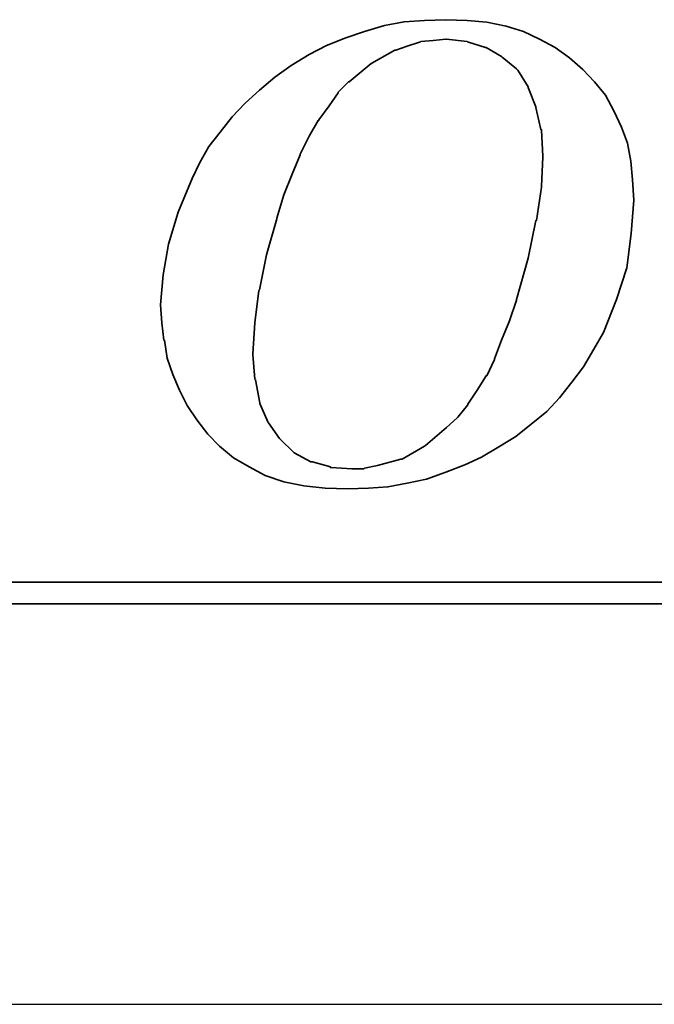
# Model space of a CAD drawing. Extents: x -176 to 363, y 100 to 494.
# Tile 33 of 48: x 268.95 to 273.13, y 170.5 to 176.98. Entities that reach past the tile are written whole.
import ezdxf

# ---------------------------------------------------------------- set-up
doc = ezdxf.new("R2010")
doc.units = 0
doc.header["$LTSCALE"] = 3
doc.header["$MEASUREMENT"] = 0
doc.layers.add('DIM', color=4, linetype='CONTINUOUS')
doc.layers.add('layer 1', color=7, linetype='CONTINUOUS')

# ---------------------------------------------------------------- blocks, each defined once
blk = doc.blocks.new('TBI MOTION logo(完整正式版)')
at = {"layer": 'layer 1', "color": 22, "lineweight": 35}
for points, knots in [([(-11.34375, -6.98375), (-11.34375, -6.98375), (-10.91375, -7.43875), (-10.91375, -7.43875), (-10.91375, -7.43875), (-10.91375, -7.43875), (-10.38625, -7.87125), (-10.38625, -7.87125), (-10.38625, -7.87125), (-10.38625, -7.87125), (-9.81125, -8.20375), (-9.81125, -8.20375), (-9.81125, -8.20375), (-9.81125, -8.20375), (-9.21125, -8.51875), (-9.21125, -8.51875), (-9.21125, -8.51875), (-9.21125, -8.51875), (-8.51625, -8.75875), (-8.51625, -8.75875), (-8.51625, -8.75875), (-8.51625, -8.75875), (-7.77125, -8.90375), (-7.77125, -8.90375), (-7.77125, -8.90375), (-7.77125, -8.90375), (-6.97875, -8.99875), (-6.97875, -8.99875), (-6.97875, -8.99875), (-6.97875, -8.99875), (-6.14125, -9.02375), (-6.14125, -9.02375), (-6.14125, -9.02375), (-6.14125, -9.02375), (-5.37125, -8.99875), (-5.37125, -8.99875), (-5.37125, -8.99875), (-5.37125, -8.99875), (-4.65375, -8.94875), (-4.65375, -8.94875), (-4.65375, -8.94875), (-4.65375, -8.94875), (-3.93375, -8.80625), (-3.93375, -8.80625), (-3.93375, -8.80625), (-3.93375, -8.80625), (-3.21375, -8.66375), (-3.21375, -8.66375), (-3.21375, -8.66375), (-3.21375, -8.66375), (-2.49375, -8.39875), (-2.49375, -8.39875), (-2.49375, -8.39875), (-2.49375, -8.39875), (-1.79875, -8.13375), (-1.79875, -8.13375), (-1.79875, -8.13375), (-1.79875, -8.13375), (-1.17375, -7.84375), (-1.17375, -7.84375), (-1.17375, -7.84375), (-1.17375, -7.84375), (-0.52375, -7.46375), (-0.52375, -7.46375), (-0.52375, -7.46375), (-0.52375, -7.46375), (0.10124, -7.07875), (0.10124, -7.07875), (0.10124, -7.07875), (0.10124, -7.07875), (0.67625, -6.62375), (0.67625, -6.62375), (0.67625, -6.62375), (0.67625, -6.62375), (1.24874, -6.14375), (1.24874, -6.14375), (1.24874, -6.14375), (1.24874, -6.14375), (1.72874, -5.64125), (1.72874, -5.64125), (1.72874, -5.64125), (1.72874, -5.64125), (2.18624, -5.06375), (2.18624, -5.06375), (2.18624, -5.06375), (2.18624, -5.06375), (2.61625, -4.48874), (2.61625, -4.48874), (2.61625, -4.48874), (2.61625, -4.48874), (3.00125, -3.83874), (3.00125, -3.83874), (3.00125, -3.83874), (3.00125, -3.83874), (3.36124, -3.21374), (3.36124, -3.21374), (3.36124, -3.21374), (3.36124, -3.21374), (3.84374, -1.99125), (3.84374, -1.99125), (3.84374, -1.99125), (3.84374, -1.99125), (4.22625, -0.81875), (4.22625, -0.81875), (4.22625, -0.81875), (4.22625, -0.81875), (4.39125, 0.45624), (4.39125, 0.45624), (4.39125, 0.45624), (4.39125, 0.45624), (4.48874, 1.70124), (4.48874, 1.70124), (4.48874, 1.70124), (4.48874, 1.70124), (4.43874, 2.44625), (4.43874, 2.44625), (4.43874, 2.44625), (4.43874, 2.44625), (4.36874, 3.14125), (4.36874, 3.14125), (4.36874, 3.14125), (4.36874, 3.14125), (4.25125, 3.81125), (4.25125, 3.81125), (4.25125, 3.81125), (4.25125, 3.81125), (4.03124, 4.41125), (4.03124, 4.41125), (4.03124, 4.41125), (4.03124, 4.41125), (3.74374, 5.01125), (3.74374, 5.01125), (3.74374, 5.01125), (3.74374, 5.01125), (3.43124, 5.58875), (3.43124, 5.58875), (3.43124, 5.58875), (3.43124, 5.58875), (3.02625, 6.09125), (3.02625, 6.09125), (3.02625, 6.09125), (3.02625, 6.09125), (2.59374, 6.54875), (2.59374, 6.54875), (2.59374, 6.54875), (2.59374, 6.54875), (2.09124, 6.98125), (2.09124, 6.98125), (2.09124, 6.98125), (2.09124, 6.98125), (1.56124, 7.36625), (1.56124, 7.36625), (1.56124, 7.36625), (1.56124, 7.36625), (0.98624, 7.67625), (0.98624, 7.67625), (0.98624, 7.67625), (0.98624, 7.67625), (0.38624, 7.96375), (0.38624, 7.96375), (0.38624, 7.96375), (0.38624, 7.96375), (-0.25875, 8.15625), (-0.25875, 8.15625), (-0.25875, 8.15625), (-0.25875, 8.15625), (-0.98125, 8.30125), (-0.98125, 8.30125), (-0.98125, 8.30125), (-0.98125, 8.30125), (-1.70124, 8.37125), (-1.70124, 8.37125), (-1.70124, 8.37125), (-1.70124, 8.37125), (-2.49375, 8.39624), (-2.49375, 8.39624), (-2.49375, 8.39624), (-2.49375, 8.39624), (-3.28625, 8.37125), (-3.28625, 8.37125), (-3.28625, 8.37125), (-3.28625, 8.37125), (-4.05125, 8.32125), (-4.05125, 8.32125), (-4.05125, 8.32125), (-4.05125, 8.32125), (-4.77375, 8.18125), (-4.77375, 8.18125), (-4.77375, 8.18125), (-4.77375, 8.18125), (-5.51625, 7.96375), (-5.51625, 7.96375), (-5.51625, 7.96375), (-5.51625, 7.96375), (-6.21125, 7.72625), (-6.21125, 7.72625), (-6.21125, 7.72625), (-6.21125, 7.72625), (-6.92875, 7.43625), (-6.92875, 7.43625), (-6.92875, 7.43625), (-6.92875, 7.43625), (-7.57875, 7.10125), (-7.57875, 7.10125), (-7.57875, 7.10125), (-7.57875, 7.10125), (-8.24875, 6.69125), (-8.24875, 6.69125), (-8.24875, 6.69125), (-8.24875, 6.69125), (-8.84875, 6.26125), (-8.84875, 6.26125), (-8.84875, 6.26125), (-8.84875, 6.26125), (-9.42625, 5.78125), (-9.42625, 5.78125), (-9.42625, 5.78125), (-9.42625, 5.78125), (-9.95375, 5.30125), (-9.95375, 5.30125), (-9.95375, 5.30125), (-9.95375, 5.30125), (-10.43375, 4.79624), (-10.43375, 4.79624), (-10.43375, 4.79624), (-10.43375, 4.79624), (-10.88875, 4.22125), (-10.88875, 4.22125), (-10.88875, 4.22125), (-10.88875, 4.22125), (-11.29875, 3.69375), (-11.29875, 3.69375), (-11.29875, 3.69375), (-11.29875, 3.69375), (-11.63375, 3.09125), (-11.63375, 3.09125), (-11.63375, 3.09125), (-11.63375, 3.09125), (-11.91875, 2.49625), (-11.91875, 2.49625), (-11.91875, 2.49625), (-11.91875, 2.49625), (-12.44875, 1.24625), (-12.44875, 1.24625), (-12.44875, 1.24625), (-12.44875, 1.24625), (-12.80875, 0.06874), (-12.80875, 0.06874), (-12.80875, 0.06874), (-12.80875, 0.06874), (-12.99875, -1.07875), (-12.99875, -1.07875), (-12.99875, -1.07875), (-12.99875, -1.07875), (-13.09375, -2.18375), (-13.09375, -2.18375), (-13.09375, -2.18375), (-13.09375, -2.18375), (-13.04875, -2.85375), (-13.04875, -2.85375), (-13.04875, -2.85375), (-13.04875, -2.85375), (-12.97375, -3.50375), (-12.97375, -3.50375), (-12.97375, -3.50375), (-12.97375, -3.50375), (-12.95375, -3.50375), (-12.95375, -3.50375), (-12.95375, -3.50375), (-12.95375, -3.50375), (-12.85375, -4.17375), (-12.85375, -4.17375), (-12.85375, -4.17375), (-12.85375, -4.17375), (-12.63875, -4.77624), (-12.63875, -4.77624), (-12.63875, -4.77624), (-12.63875, -4.77624), (-12.39875, -5.35125), (-12.39875, -5.35125), (-12.39875, -5.35125), (-12.39875, -5.35125), (-12.11375, -5.92875), (-12.11375, -5.92875), (-12.11375, -5.92875), (-12.11375, -5.92875), (-11.75375, -6.45375), (-11.75375, -6.45375), (-11.75375, -6.45375), (-11.75375, -6.45375), (-11.34375, -6.98375), (-11.34375, -6.98375)], [0, 0, 0, 0, 0.01369863, 0.01369863, 0.01369863, 0.01369863, 0.02739726, 0.02739726, 0.02739726, 0.02739726, 0.04109589, 0.04109589, 0.04109589, 0.04109589, 0.05479452, 0.05479452, 0.05479452, 0.05479452, 0.06849315, 0.06849315, 0.06849315, 0.06849315, 0.08219178, 0.08219178, 0.08219178, 0.08219178, 0.09589041, 0.09589041, 0.09589041, 0.09589041, 0.10958904, 0.10958904, 0.10958904, 0.10958904, 0.12328767, 0.12328767, 0.12328767, 0.12328767, 0.1369863, 0.1369863, 0.1369863, 0.1369863, 0.15068493, 0.15068493, 0.15068493, 0.15068493, 0.16438356, 0.16438356, 0.16438356, 0.16438356, 0.17808219, 0.17808219, 0.17808219, 0.17808219, 0.19178082, 0.19178082, 0.19178082, 0.19178082, 0.20547945, 0.20547945, 0.20547945, 0.20547945, 0.21917808, 0.21917808, 0.21917808, 0.21917808, 0.23287671, 0.23287671, 0.23287671, 0.23287671, 0.24657534, 0.24657534, 0.24657534, 0.24657534, 0.26027397, 0.26027397, 0.26027397, 0.26027397, 0.2739726, 0.2739726, 0.2739726, 0.2739726, 0.28767123, 0.28767123, 0.28767123, 0.28767123, 0.30136986, 0.30136986, 0.30136986, 0.30136986, 0.31506849, 0.31506849, 0.31506849, 0.31506849, 0.32876712, 0.32876712, 0.32876712, 0.32876712, 0.34246575, 0.34246575, 0.34246575, 0.34246575, 0.35616438, 0.35616438, 0.35616438, 0.35616438, 0.36986301, 0.36986301, 0.36986301, 0.36986301, 0.38356164, 0.38356164, 0.38356164, 0.38356164, 0.39726027, 0.39726027, 0.39726027, 0.39726027, 0.4109589, 0.4109589, 0.4109589, 0.4109589, 0.42465753, 0.42465753, 0.42465753, 0.42465753, 0.43835616, 0.43835616, 0.43835616, 0.43835616, 0.45205479, 0.45205479, 0.45205479, 0.45205479, 0.46575342, 0.46575342, 0.46575342, 0.46575342, 0.47945205, 0.47945205, 0.47945205, 0.47945205, 0.49315068, 0.49315068, 0.49315068, 0.49315068, 0.50684932, 0.50684932, 0.50684932, 0.50684932, 0.52054795, 0.52054795, 0.52054795, 0.52054795, 0.53424658, 0.53424658, 0.53424658, 0.53424658, 0.54794521, 0.54794521, 0.54794521, 0.54794521, 0.56164384, 0.56164384, 0.56164384, 0.56164384, 0.57534247, 0.57534247, 0.57534247, 0.57534247, 0.5890411, 0.5890411, 0.5890411, 0.5890411, 0.60273973, 0.60273973, 0.60273973, 0.60273973, 0.61643836, 0.61643836, 0.61643836, 0.61643836, 0.63013699, 0.63013699, 0.63013699, 0.63013699, 0.64383562, 0.64383562, 0.64383562, 0.64383562, 0.65753425, 0.65753425, 0.65753425, 0.65753425, 0.67123288, 0.67123288, 0.67123288, 0.67123288, 0.68493151, 0.68493151, 0.68493151, 0.68493151, 0.69863014, 0.69863014, 0.69863014, 0.69863014, 0.71232877, 0.71232877, 0.71232877, 0.71232877, 0.7260274, 0.7260274, 0.7260274, 0.7260274, 0.73972603, 0.73972603, 0.73972603, 0.73972603, 0.75342466, 0.75342466, 0.75342466, 0.75342466, 0.76712329, 0.76712329, 0.76712329, 0.76712329, 0.78082192, 0.78082192, 0.78082192, 0.78082192, 0.79452055, 0.79452055, 0.79452055, 0.79452055, 0.80821918, 0.80821918, 0.80821918, 0.80821918, 0.82191781, 0.82191781, 0.82191781, 0.82191781, 0.83561644, 0.83561644, 0.83561644, 0.83561644, 0.84931507, 0.84931507, 0.84931507, 0.84931507, 0.8630137, 0.8630137, 0.8630137, 0.8630137, 0.87671233, 0.87671233, 0.87671233, 0.87671233, 0.89041096, 0.89041096, 0.89041096, 0.89041096, 0.90410959, 0.90410959, 0.90410959, 0.90410959, 0.91780822, 0.91780822, 0.91780822, 0.91780822, 0.93150685, 0.93150685, 0.93150685, 0.93150685, 0.94520548, 0.94520548, 0.94520548, 0.94520548, 0.95890411, 0.95890411, 0.95890411, 0.95890411, 0.97260274, 0.97260274, 0.97260274, 0.97260274, 0.98630137, 0.98630137, 0.98630137, 0.98630137, 1, 1, 1, 1]), ([(-8.77875, 1.03124), (-8.77875, 1.03124), (-8.51625, 1.89625), (-8.51625, 1.89625), (-8.51625, 1.89625), (-8.51625, 1.89625), (-8.20375, 2.66375), (-8.20375, 2.66375), (-8.20375, 2.66375), (-8.20375, 2.66375), (-7.91625, 3.38125), (-7.91625, 3.38125), (-7.91625, 3.38125), (-7.91625, 3.38125), (-7.91625, 3.40624), (-7.91625, 3.40624), (-7.91625, 3.40624), (-7.91625, 3.40624), (-7.57875, 4.07624), (-7.57875, 4.07624), (-7.57875, 4.07624), (-7.57875, 4.07624), (-7.24375, 4.65125), (-7.24375, 4.65125), (-7.24375, 4.65125), (-7.24375, 4.65125), (-7.21875, 4.65125), (-7.21875, 4.65125), (-7.21875, 4.65125), (-7.21875, 4.65125), (-7.21875, 4.67624), (-7.21875, 4.67624), (-7.21875, 4.67624), (-7.21875, 4.67624), (-6.83625, 5.20375), (-6.83625, 5.20375), (-6.83625, 5.20375), (-6.83625, 5.20375), (-6.49875, 5.68625), (-6.49875, 5.68625), (-6.49875, 5.68625), (-6.49875, 5.68625), (-6.49875, 5.70625), (-6.49875, 5.70625), (-6.49875, 5.70625), (-6.49875, 5.70625), (-6.11625, 6.09125), (-6.11625, 6.09125), (-6.11625, 6.09125), (-6.11625, 6.09125), (-6.09125, 6.09125), (-6.09125, 6.09125), (-6.09125, 6.09125), (-6.09125, 6.09125), (-5.27375, 6.76625), (-5.27375, 6.76625), (-5.27375, 6.76625), (-5.27375, 6.76625), (-5.24875, 6.76625), (-5.24875, 6.76625), (-5.24875, 6.76625), (-5.24875, 6.76625), (-5.24875, 6.78625), (-5.24875, 6.78625), (-5.24875, 6.78625), (-5.24875, 6.78625), (-4.38875, 7.26624), (-4.38875, 7.26624), (-4.38875, 7.26624), (-4.38875, 7.26624), (-4.36125, 7.26624), (-4.36125, 7.26624), (-4.36125, 7.26624), (-4.36125, 7.26624), (-3.93375, 7.41125), (-3.93375, 7.41125), (-3.93375, 7.41125), (-3.93375, 7.41125), (-3.47375, 7.55625), (-3.47375, 7.55625), (-3.47375, 7.55625), (-3.47375, 7.55625), (-3.45375, 7.55625), (-3.45375, 7.55625), (-3.45375, 7.55625), (-3.45375, 7.55625), (-3.42875, 7.58124), (-3.42875, 7.58124), (-3.42875, 7.58124), (-3.42875, 7.58124), (-2.97375, 7.62625), (-2.97375, 7.62625), (-2.97375, 7.62625), (-2.97375, 7.62625), (-2.49375, 7.67625), (-2.49375, 7.67625), (-2.49375, 7.67625), (-2.49375, 7.67625), (-2.46875, 7.67625), (-2.46875, 7.67625), (-2.46875, 7.67625), (-2.46875, 7.67625), (-1.70124, 7.58124), (-1.70124, 7.58124), (-1.70124, 7.58124), (-1.70124, 7.58124), (-1.67875, 7.55625), (-1.67875, 7.55625), (-1.67875, 7.55625), (-1.67875, 7.55625), (-1.65375, 7.55625), (-1.65375, 7.55625), (-1.65375, 7.55625), (-1.65375, 7.55625), (-1.03125, 7.36625), (-1.03125, 7.36625), (-1.03125, 7.36625), (-1.03125, 7.36625), (-1.00625, 7.36625), (-1.00625, 7.36625), (-1.00625, 7.36625), (-1.00625, 7.36625), (-0.43124, 7.02624), (-0.43124, 7.02624), (-0.43124, 7.02624), (-0.43124, 7.02624), (-0.40625, 7.00624), (-0.40625, 7.00624), (-0.40625, 7.00624), (-0.40625, 7.00624), (0.12124, 6.57124), (0.12124, 6.57124), (0.12124, 6.57124), (0.12124, 6.57124), (0.14624, 6.54875), (0.14624, 6.54875), (0.14624, 6.54875), (0.14624, 6.54875), (0.17124, 6.52375), (0.17124, 6.52375), (0.17124, 6.52375), (0.17124, 6.52375), (0.55625, 5.89875), (0.55625, 5.89875), (0.55625, 5.89875), (0.55625, 5.89875), (0.55625, 5.87625), (0.55625, 5.87625), (0.55625, 5.87625), (0.55625, 5.87625), (0.84124, 5.15625), (0.84124, 5.15625), (0.84124, 5.15625), (0.84124, 5.15625), (0.84124, 5.13125), (0.84124, 5.13125), (0.84124, 5.13125), (0.84124, 5.13125), (1.03624, 4.31875), (1.03624, 4.31875), (1.03624, 4.31875), (1.03624, 4.31875), (1.05624, 4.31875), (1.05624, 4.31875), (1.05624, 4.31875), (1.05624, 4.31875), (1.05624, 4.29125), (1.05624, 4.29125), (1.05624, 4.29125), (1.05624, 4.29125), (1.10625, 3.33125), (1.10625, 3.33125), (1.10625, 3.33125), (1.10625, 3.33125), (1.10625, 3.30875), (1.10625, 3.30875), (1.10625, 3.30875), (1.10625, 3.30875), (1.05624, 2.20624), (1.05624, 2.20624), (1.05624, 2.20624), (1.05624, 2.20624), (1.05624, 2.18124), (1.05624, 2.18124), (1.05624, 2.18124), (1.05624, 2.18124), (0.86624, 0.93624), (0.86624, 0.93624), (0.86624, 0.93624), (0.86624, 0.93624), (0.84124, 0.93624), (0.84124, 0.93624), (0.84124, 0.93624), (0.84124, 0.93624), (0.55625, -0.45874), (0.55625, -0.45874), (0.55625, -0.45874), (0.55625, -0.45874), (0.12124, -1.99125), (0.12124, -1.99125), (0.12124, -1.99125), (0.12124, -1.99125), (0.12124, -2.01874), (0.12124, -2.01874), (0.12124, -2.01874), (0.12124, -2.01874), (-0.13874, -2.78375), (-0.13874, -2.78375), (-0.13874, -2.78375), (-0.13874, -2.78375), (-0.43124, -3.50375), (-0.43124, -3.50375), (-0.43124, -3.50375), (-0.43124, -3.50375), (-0.69375, -4.19875), (-0.69375, -4.19875), (-0.69375, -4.19875), (-0.69375, -4.19875), (-0.69375, -4.22375), (-0.69375, -4.22375), (-0.69375, -4.22375), (-0.69375, -4.22375), (-0.98125, -4.82374), (-0.98125, -4.82374), (-0.98125, -4.82374), (-0.98125, -4.82374), (-1.00625, -4.82374), (-1.00625, -4.82374), (-1.00625, -4.82374), (-1.00625, -4.82374), (-1.33875, -5.35125), (-1.33875, -5.35125), (-1.33875, -5.35125), (-1.33875, -5.35125), (-1.67875, -5.87875), (-1.67875, -5.87875), (-1.67875, -5.87875), (-1.67875, -5.87875), (-1.67875, -5.90375), (-1.67875, -5.90375), (-1.67875, -5.90375), (-1.67875, -5.90375), (-2.05875, -6.35875), (-2.05875, -6.35875), (-2.05875, -6.35875), (-2.05875, -6.35875), (-2.08375, -6.38375), (-2.08375, -6.38375), (-2.08375, -6.38375), (-2.08375, -6.38375), (-2.46875, -6.74375), (-2.46875, -6.74375), (-2.46875, -6.74375), (-2.46875, -6.74375), (-3.25875, -7.41625), (-3.25875, -7.41625), (-3.25875, -7.41625), (-3.25875, -7.41625), (-3.28625, -7.43875), (-3.28625, -7.43875), (-3.28625, -7.43875), (-3.28625, -7.43875), (-4.12375, -7.91875), (-4.12375, -7.91875), (-4.12375, -7.91875), (-4.12375, -7.91875), (-4.14875, -7.91875), (-4.14875, -7.91875), (-4.14875, -7.91875), (-4.14875, -7.91875), (-4.17125, -7.91875), (-4.17125, -7.91875), (-4.17125, -7.91875), (-4.17125, -7.91875), (-5.03375, -8.15875), (-5.03375, -8.15875), (-5.03375, -8.15875), (-5.03375, -8.15875), (-5.51625, -8.25625), (-5.51625, -8.25625), (-5.51625, -8.25625), (-5.51625, -8.25625), (-5.54125, -8.27875), (-5.54125, -8.27875), (-5.54125, -8.27875), (-5.54125, -8.27875), (-5.56375, -8.27875), (-5.56375, -8.27875), (-5.56375, -8.27875), (-5.56375, -8.27875), (-5.99625, -8.27875), (-5.99625, -8.27875), (-5.99625, -8.27875), (-5.99625, -8.27875), (-6.76375, -8.23125), (-6.76375, -8.23125), (-6.76375, -8.23125), (-6.76375, -8.23125), (-6.78875, -8.23125), (-6.78875, -8.23125), (-6.78875, -8.23125), (-6.78875, -8.23125), (-6.78875, -8.20375), (-6.78875, -8.20375), (-6.78875, -8.20375), (-6.78875, -8.20375), (-7.45875, -8.01375), (-7.45875, -8.01375), (-7.45875, -8.01375), (-7.45875, -8.01375), (-7.48375, -8.01375), (-7.48375, -8.01375), (-7.48375, -8.01375), (-7.48375, -8.01375), (-7.50875, -8.01375), (-7.50875, -8.01375), (-7.50875, -8.01375), (-7.50875, -8.01375), (-8.13125, -7.67875), (-8.13125, -7.67875), (-8.13125, -7.67875), (-8.13125, -7.67875), (-8.15625, -7.65375), (-8.15625, -7.65375), (-8.15625, -7.65375), (-8.15625, -7.65375), (-8.65875, -7.17375), (-8.65875, -7.17375), (-8.65875, -7.17375), (-8.65875, -7.17375), (-8.68375, -7.14875), (-8.68375, -7.14875), (-8.68375, -7.14875), (-8.68375, -7.14875), (-9.08875, -6.57375), (-9.08875, -6.57375), (-9.08875, -6.57375), (-9.08875, -6.57375), (-9.11375, -6.54875), (-9.11375, -6.54875), (-9.11375, -6.54875), (-9.11375, -6.54875), (-9.11375, -6.52875), (-9.11375, -6.52875), (-9.11375, -6.52875), (-9.11375, -6.52875), (-9.40375, -5.85375), (-9.40375, -5.85375), (-9.40375, -5.85375), (-9.40375, -5.85375), (-9.40375, -5.82875), (-9.40375, -5.82875), (-9.40375, -5.82875), (-9.40375, -5.82875), (-9.56875, -4.96875), (-9.56875, -4.96875), (-9.56875, -4.96875), (-9.56875, -4.96875), (-9.59375, -4.94375), (-9.59375, -4.94375), (-9.59375, -4.94375), (-9.59375, -4.94375), (-9.66375, -4.03375), (-9.66375, -4.03375), (-9.66375, -4.03375), (-9.66375, -4.03375), (-9.66375, -4.00875), (-9.66375, -4.00875), (-9.66375, -4.00875), (-9.66375, -4.00875), (-9.59375, -2.85375), (-9.59375, -2.85375), (-9.59375, -2.85375), (-9.59375, -2.85375), (-9.45125, -1.65875), (-9.45125, -1.65875), (-9.45125, -1.65875), (-9.45125, -1.65875), (-9.42625, -1.63375), (-9.42625, -1.63375), (-9.42625, -1.63375), (-9.42625, -1.63375), (-9.16125, -0.33875), (-9.16125, -0.33875), (-9.16125, -0.33875), (-9.16125, -0.33875), (-8.77875, 1.00624), (-8.77875, 1.00624), (-8.77875, 1.00624), (-8.77875, 1.00624), (-8.77875, 1.03124), (-8.77875, 1.03124)], [0, 0, 0, 0, 0.01020408, 0.01020408, 0.01020408, 0.01020408, 0.02040816, 0.02040816, 0.02040816, 0.02040816, 0.03061224, 0.03061224, 0.03061224, 0.03061224, 0.04081633, 0.04081633, 0.04081633, 0.04081633, 0.05102041, 0.05102041, 0.05102041, 0.05102041, 0.06122449, 0.06122449, 0.06122449, 0.06122449, 0.07142857, 0.07142857, 0.07142857, 0.07142857, 0.08163265, 0.08163265, 0.08163265, 0.08163265, 0.09183673, 0.09183673, 0.09183673, 0.09183673, 0.10204082, 0.10204082, 0.10204082, 0.10204082, 0.1122449, 0.1122449, 0.1122449, 0.1122449, 0.12244898, 0.12244898, 0.12244898, 0.12244898, 0.13265306, 0.13265306, 0.13265306, 0.13265306, 0.14285714, 0.14285714, 0.14285714, 0.14285714, 0.15306122, 0.15306122, 0.15306122, 0.15306122, 0.16326531, 0.16326531, 0.16326531, 0.16326531, 0.17346939, 0.17346939, 0.17346939, 0.17346939, 0.18367347, 0.18367347, 0.18367347, 0.18367347, 0.19387755, 0.19387755, 0.19387755, 0.19387755, 0.20408163, 0.20408163, 0.20408163, 0.20408163, 0.21428571, 0.21428571, 0.21428571, 0.21428571, 0.2244898, 0.2244898, 0.2244898, 0.2244898, 0.23469388, 0.23469388, 0.23469388, 0.23469388, 0.24489796, 0.24489796, 0.24489796, 0.24489796, 0.25510204, 0.25510204, 0.25510204, 0.25510204, 0.26530612, 0.26530612, 0.26530612, 0.26530612, 0.2755102, 0.2755102, 0.2755102, 0.2755102, 0.28571429, 0.28571429, 0.28571429, 0.28571429, 0.29591837, 0.29591837, 0.29591837, 0.29591837, 0.30612245, 0.30612245, 0.30612245, 0.30612245, 0.31632653, 0.31632653, 0.31632653, 0.31632653, 0.32653061, 0.32653061, 0.32653061, 0.32653061, 0.33673469, 0.33673469, 0.33673469, 0.33673469, 0.34693878, 0.34693878, 0.34693878, 0.34693878, 0.35714286, 0.35714286, 0.35714286, 0.35714286, 0.36734694, 0.36734694, 0.36734694, 0.36734694, 0.37755102, 0.37755102, 0.37755102, 0.37755102, 0.3877551, 0.3877551, 0.3877551, 0.3877551, 0.39795918, 0.39795918, 0.39795918, 0.39795918, 0.40816327, 0.40816327, 0.40816327, 0.40816327, 0.41836735, 0.41836735, 0.41836735, 0.41836735, 0.42857143, 0.42857143, 0.42857143, 0.42857143, 0.43877551, 0.43877551, 0.43877551, 0.43877551, 0.44897959, 0.44897959, 0.44897959, 0.44897959, 0.45918367, 0.45918367, 0.45918367, 0.45918367, 0.46938776, 0.46938776, 0.46938776, 0.46938776, 0.47959184, 0.47959184, 0.47959184, 0.47959184, 0.48979592, 0.48979592, 0.48979592, 0.48979592, 0.5, 0.5, 0.5, 0.5, 0.51020408, 0.51020408, 0.51020408, 0.51020408, 0.52040816, 0.52040816, 0.52040816, 0.52040816, 0.53061224, 0.53061224, 0.53061224, 0.53061224, 0.54081633, 0.54081633, 0.54081633, 0.54081633, 0.55102041, 0.55102041, 0.55102041, 0.55102041, 0.56122449, 0.56122449, 0.56122449, 0.56122449, 0.57142857, 0.57142857, 0.57142857, 0.57142857, 0.58163265, 0.58163265, 0.58163265, 0.58163265, 0.59183673, 0.59183673, 0.59183673, 0.59183673, 0.60204082, 0.60204082, 0.60204082, 0.60204082, 0.6122449, 0.6122449, 0.6122449, 0.6122449, 0.62244898, 0.62244898, 0.62244898, 0.62244898, 0.63265306, 0.63265306, 0.63265306, 0.63265306, 0.64285714, 0.64285714, 0.64285714, 0.64285714, 0.65306122, 0.65306122, 0.65306122, 0.65306122, 0.66326531, 0.66326531, 0.66326531, 0.66326531, 0.67346939, 0.67346939, 0.67346939, 0.67346939, 0.68367347, 0.68367347, 0.68367347, 0.68367347, 0.69387755, 0.69387755, 0.69387755, 0.69387755, 0.70408163, 0.70408163, 0.70408163, 0.70408163, 0.71428571, 0.71428571, 0.71428571, 0.71428571, 0.7244898, 0.7244898, 0.7244898, 0.7244898, 0.73469388, 0.73469388, 0.73469388, 0.73469388, 0.74489796, 0.74489796, 0.74489796, 0.74489796, 0.75510204, 0.75510204, 0.75510204, 0.75510204, 0.76530612, 0.76530612, 0.76530612, 0.76530612, 0.7755102, 0.7755102, 0.7755102, 0.7755102, 0.78571429, 0.78571429, 0.78571429, 0.78571429, 0.79591837, 0.79591837, 0.79591837, 0.79591837, 0.80612245, 0.80612245, 0.80612245, 0.80612245, 0.81632653, 0.81632653, 0.81632653, 0.81632653, 0.82653061, 0.82653061, 0.82653061, 0.82653061, 0.83673469, 0.83673469, 0.83673469, 0.83673469, 0.84693878, 0.84693878, 0.84693878, 0.84693878, 0.85714286, 0.85714286, 0.85714286, 0.85714286, 0.86734694, 0.86734694, 0.86734694, 0.86734694, 0.87755102, 0.87755102, 0.87755102, 0.87755102, 0.8877551, 0.8877551, 0.8877551, 0.8877551, 0.89795918, 0.89795918, 0.89795918, 0.89795918, 0.90816327, 0.90816327, 0.90816327, 0.90816327, 0.91836735, 0.91836735, 0.91836735, 0.91836735, 0.92857143, 0.92857143, 0.92857143, 0.92857143, 0.93877551, 0.93877551, 0.93877551, 0.93877551, 0.94897959, 0.94897959, 0.94897959, 0.94897959, 0.95918367, 0.95918367, 0.95918367, 0.95918367, 0.96938776, 0.96938776, 0.96938776, 0.96938776, 0.97959184, 0.97959184, 0.97959184, 0.97959184, 0.98979592, 0.98979592, 0.98979592, 0.98979592, 1, 1, 1, 1]), ([(75.90875, -9.47875), (75.90875, -9.47875), (75.90875, -12.28625), (75.90875, -12.28625), (75.90875, -12.28625), (75.90875, -12.28625), (75.90875, -12.47875), (75.90875, -12.47875), (75.90875, -12.47875), (75.90875, -12.47875), (75.71625, -12.47875), (75.71625, -12.47875), (75.71625, -12.47875), (75.71625, -12.47875), (-88.32875, -12.47875), (-88.32875, -12.47875), (-88.32875, -12.47875), (-88.32875, -12.47875), (-88.32875, -13.29375), (-88.32875, -13.29375), (-88.32875, -13.29375), (-88.32875, -13.29375), (82.89125, -13.29375), (82.89125, -13.29375), (82.89125, -13.29375), (82.89125, -13.29375), (75.90875, -9.47875), (75.90875, -9.47875)], [0, 0, 0, 0, 0.14285714, 0.14285714, 0.14285714, 0.14285714, 0.28571429, 0.28571429, 0.28571429, 0.28571429, 0.42857143, 0.42857143, 0.42857143, 0.42857143, 0.57142857, 0.57142857, 0.57142857, 0.57142857, 0.71428571, 0.71428571, 0.71428571, 0.71428571, 0.85714286, 0.85714286, 0.85714286, 0.85714286, 1, 1, 1, 1])]:
    blk.add_open_spline(points, degree=3, knots=knots, dxfattribs=at)

msp = doc.modelspace()

# ---------------------------------------------------------------- linework, layer by layer
at = {"layer": 'DIM', "color": 7}
msp.add_line((224.8863, 170.4965), (362.8863, 170.4965), dxfattribs=at)

# ---------------------------------------------------------------- block references
at = {"layer": 'DIM', "color": 7, "xscale": 0.1773674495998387, "yscale": 0.1773674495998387, "zscale": 0.1773674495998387}
msp.add_blockref('TBI MOTION logo(完整正式版)', (272.2004, 175.4902), dxfattribs=at)

doc.saveas('drawing.dxf')
